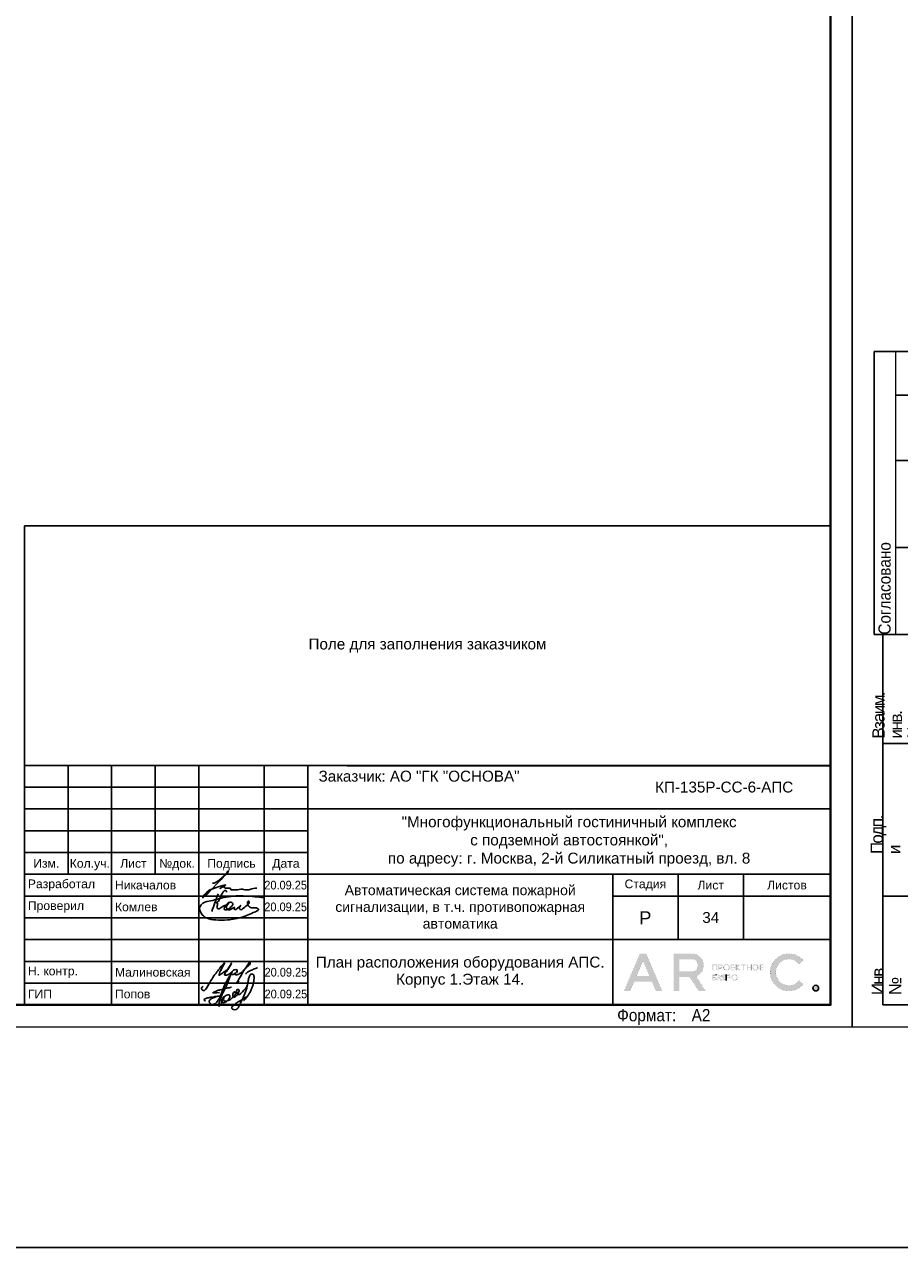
# Model space of a CAD drawing. Header units: millimetres. Extents: x 303602 to 13248484, y -10200551 to -26241.
# Tile 29 of 51: x 729267 to 749351, y -104490 to -76414. Entities that reach past the tile are written whole.
import ezdxf
from ezdxf.enums import TextEntityAlignment as Align

# ---------------------------------------------------------------- set-up
doc = ezdxf.new("R2010")
doc.units = ezdxf.units.MM
doc.layers.get('Defpoints').update_dxf_attribs({"color": 252})
for name, color, linetype, lineweight in [('DB CP Оформление', 7, 'Continuous', 25), ('format-line3', 7, 'Continuous', 13), ('RC-Извещатели_пожарные', 1, 'Continuous', 30), ('Z-000-P_SCHED', 7, 'Continuous', 20), ('Охрана входов', 252, 'Continuous', 30), ('Рамка', 7, 'Continuous', 18)]:
    doc.layers.add(name, color=color, linetype=linetype, lineweight=lineweight)
doc.layers.add('DB CP Подписи', color=7, linetype='Continuous', lineweight=25, true_color=0x0a45f5)
doc.layers.add('формат', color=250, linetype='Continuous')
doc.styles.add('Arial', font='arial.ttf', dxfattribs={"width": 0.9, "height": 699.9999999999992})
doc.styles.add('CP.Text', font='arial.ttf')
doc.styles.add('CP.Text дата', font='arial.ttf', dxfattribs={"width": 0.9})

# ---------------------------------------------------------------- blocks, each defined once
blk = doc.blocks.new('*U39')
for p, q in [((-574, 155), (-589, 155)), ((-589, 89.99999999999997), (-589, 155)), ((-574, 145), (-584, 145)), ((-574, 130), (-584, 130)), ((-574, 110), (-584, 110)), ((-587, 89.99999999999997), (-589, 89.99999999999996)), ((-587, 4.99999999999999), (-587, 89.99999999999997)), ((-574, 89.99999999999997), (-587, 89.99999999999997)), ((-574, 64.99999999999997), (-587, 64.99999999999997)), ((-574, 29.99999999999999), (-587, 29.99999999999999)), ((-574, 4.99999999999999), (-587, 4.99999999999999))]:
    blk.add_line(p, q)
at = {"color": 0, "lineweight": 0}
blk.add_lwpolyline([(-594, 4.393872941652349e-15), (6.661338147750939e-14, 6.661338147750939e-14), (3.331937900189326e-14, 420.0000000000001), (-594.0000000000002, 420.0000000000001)], close=True, dxfattribs=at)
at = {"lineweight": 40}
blk.add_lwpolyline([(-574, 5.000000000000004), (-4.999999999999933, 5.000000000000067), (-4.999999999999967, 415.0000000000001), (-574.0000000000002, 415.0000000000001)], close=True, dxfattribs=at)
at = {"layer": 'format-line3', "linetype": 'ByBlock'}
blk.add_line((-584, 89.99999999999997), (-584, 155), dxfattribs=at)
at = {"style": 'Arial', "width": 0.9}
blk.add_text('Формат:', height=2.8, dxfattribs=at).set_placement((-53.97311837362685, 1.250000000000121))
at = {"char_height": 2.8, "width": 0.2, "attachment_point": 4, "rotation": 90, "line_spacing_factor": 0.8571428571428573, "style": 'Arial'}
for s, insert in [('{\\W0.45993; }Согласовано', (-586.5827570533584, 89.99999999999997)), ('{\\W0.62543;\\T0.75; \\W1;Взаим. инв. №}', (-584, 66.13970657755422)), ('{\\W0.5838;\\T0.8; \\W1;Подп. и дата}', (-584, 39.62598852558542)), ('{\\W0.5838;\\T0.8; \\W1;Инв. № подл.}', (-583.7725095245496, 7.248463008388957))]:
    blk.add_mtext(s, dxfattribs=dict(at, insert=insert))
at = {"style": 'Arial', "width": 0.9, "flags": 8}
blk.add_attdef('FORMAT', (-36.87188609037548, 1.257088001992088), '', height=2.8, dxfattribs=at)
blk = doc.blocks.new('Попов')
at = {"layer": 'DB CP Подписи', "color": 160, "true_color": 0x0a45f5}
for points in [[(7.394956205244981, 7.032094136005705), (4.284556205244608, 0.8400941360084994), (3.982156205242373, 0.4944941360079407), (3.665356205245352, 0.2583778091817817), (3.190156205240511, 0.09837780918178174), (2.801356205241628, 0.2064941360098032), (2.509696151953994, 0.451294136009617), (2.383756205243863, 0.7680941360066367), (2.429696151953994, 0.9984941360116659), (2.62855620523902, 1.243294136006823), (3.319756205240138, 1.603294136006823), (3.895756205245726, 1.848094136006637), (4.370956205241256, 1.992094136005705), (4.918156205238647, 1.992094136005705)], [(5.979696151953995, 4.069175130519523), (4.859696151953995, -0.1216221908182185), (5.311356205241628, 0.624094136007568), (5.311356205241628, 0.8688941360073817), (5.624396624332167, 1.697142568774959), (6.247356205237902, 2.150494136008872), (6.650556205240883, 2.323294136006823), (6.909756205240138, 2.323294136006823), (7.125756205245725, 2.150494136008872), (7.125756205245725, 1.747294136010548), (6.82335620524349, 1.243294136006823), (6.333756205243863, 0.7968941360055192), (5.714556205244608, 0.5088941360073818), (5.412156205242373, 0.5952941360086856), (5.49855620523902, 1.286494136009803), (5.817585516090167, 1.879286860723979), (5.714556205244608, 1.286494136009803), (5.829756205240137, 0.9552941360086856), (6.146556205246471, 0.8832941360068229), (6.794556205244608, 1.012894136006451), (7.528956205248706, 1.459294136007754), (8.119356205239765, 2.064094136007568), (8.407356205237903, 2.510494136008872), (8.407356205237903, 2.899294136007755), (8.320956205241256, 3.028894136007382), (8.090556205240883, 2.956894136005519), (7.816956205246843, 2.366494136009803), (7.816956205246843, 1.963294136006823), (7.989756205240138, 1.776094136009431), (8.364156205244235, 1.891294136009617), (8.82495620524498, 2.323294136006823), (9.055356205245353, 2.697694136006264), (9.271356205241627, 3.302494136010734), (9.012156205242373, 3.561694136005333), (8.882556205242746, 3.561694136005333), (8.709696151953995, 3.3600941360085), (8.709696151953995, 2.978377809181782), (9.039696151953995, 2.408377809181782), (10.349696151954, 3.378377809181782), (11.11969615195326, 4.410259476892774), (11.27818451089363, 5.133235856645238), (11.35539592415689, 5.654323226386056), (11.38831620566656, 5.819447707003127), (11.35539592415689, 5.654323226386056)], [(7.394956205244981, 7.032094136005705), (6.962956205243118, 6.427294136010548), (4.918156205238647, 1.992094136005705)], [(8.094156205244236, 0.03369413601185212), (8.828556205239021, 0.5520941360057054), (9.980556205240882, 1.272094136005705), (10.85895620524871, 1.761694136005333), (10.41255620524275, 1.084894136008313), (11.57895620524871, 2.611294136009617), (12.16935620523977, 3.84969413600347), (12.471756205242, 4.713694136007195), (12.629696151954, 5.419294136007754), (12.689696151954, 6.2400941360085), (12.54375620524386, 6.945694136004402), (12.34215620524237, 7.075294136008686), (12.03975620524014, 7.075294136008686), (11.64969615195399, 6.6000941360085), (11.379696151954, 5.779294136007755), (11.21895620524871, 4.728094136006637), (10.72935620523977, 3.014494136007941), (9.418956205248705, 0.0336941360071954)], [(3.521356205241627, 2.971294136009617), (3.294445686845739, 2.859738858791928), (4.789696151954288, 2.859738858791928)], [(3.521356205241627, 2.971294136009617), (4.126156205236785, 3.244894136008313), (4.932556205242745, 3.475294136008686), (6.444556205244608, 3.835294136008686), (7.495756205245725, 4.080094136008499)], [(1.534156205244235, 0.8688941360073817), (1.303756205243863, 1.041694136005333), (1.217356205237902, 1.214494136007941), (1.447756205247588, 1.416094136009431), (2.038156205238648, 1.603294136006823), (2.815756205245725, 1.761694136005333), (3.506956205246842, 1.876894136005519), (4.357209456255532, 1.989153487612), (4.918156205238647, 1.992094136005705)]]:
    blk.add_spline(points, degree=3, dxfattribs=at)
at = {"layer": 'DB CP Подписи'}
blk.add_spline([(8.094156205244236, 0.03369413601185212), (7.791756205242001, -0.2544480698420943), (7.618956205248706, -0.4847058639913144), (7.618956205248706, -0.8015058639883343), (7.950156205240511, -1.060705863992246), (8.569356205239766, -1.060705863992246), (8.943756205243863, -0.7583058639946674), (9.116556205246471, -0.4991058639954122), (9.418956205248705, 0.0336941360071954)], degree=3, dxfattribs=at)
blk = doc.blocks.new('A$Cf51998ab')
at = {"layer": 'DB CP Подписи'}
for points in [[(2.024743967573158, 7.175397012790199), (0.02474396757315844, 3.175397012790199), (2.524743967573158, 0.1753970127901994), (9.524743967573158, 6.675397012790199), (17.02474396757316, 19.1753970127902), (23.52474396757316, 28.6753970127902), (29.02474396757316, 35.6753970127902), (35.52474396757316, 43.6753970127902), (36.52474396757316, 44.6753970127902), (30.02474396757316, 30.6753970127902), (28.52474396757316, 26.1753970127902), (28.52474396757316, 25.1753970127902), (31.52474396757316, 26.6753970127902), (36.02474396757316, 30.1753970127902), (43.52474396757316, 36.1753970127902), (45.52474396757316, 39.1753970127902), (47.52474396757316, 42.6753970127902), (47.52474396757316, 43.1753970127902), (48.02474396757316, 44.1753970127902), (40.52474396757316, 31.1753970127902), (37.52474396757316, 25.6753970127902), (40.52474396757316, 25.1753970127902), (47.02474396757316, 28.6753970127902), (47.52474396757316, 29.1753970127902)], [(66.52474396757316, 31.6753970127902), (75.02474396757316, 39.1753970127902), (79.02474396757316, 43.6753970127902), (79.52474396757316, 46.6753970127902), (75.02474396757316, 41.6753970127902), (69.02474396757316, 32.6753970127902), (61.02474396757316, 18.6753970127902), (57.02474396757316, 11.6753970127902), (61.52474396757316, 15.6753970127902)], [(57.52474396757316, 34.1753970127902), (54.52474396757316, 34.1753970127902), (50.02474396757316, 31.1753970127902), (49.52474396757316, 26.1753970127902), (54.02474396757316, 27.6753970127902), (56.02474396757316, 29.1753970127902), (58.02474396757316, 33.1753970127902), (57.52474396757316, 34.1753970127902)], [(59.02474396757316, 30.6753970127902), (55.49455854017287, 28.71229258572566), (55.52474396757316, 25.6753970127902), (57.52474396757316, 25.6753970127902), (62.02474396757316, 27.6753970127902), (65.02474396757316, 29.6753970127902), (65.52474396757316, 30.1753970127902)], [(71.80259313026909, 27.23596012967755), (75.18207571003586, 30.02247973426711), (81.43411698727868, 33.40007838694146), (87.77064376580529, 36.27103771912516), (91.06563812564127, 37.45319772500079)]]:
    blk.add_spline(points, degree=3, dxfattribs=at)
blk = doc.blocks.new('Лого')
at = {"layer": 'DB CP Оформление'}
h = blk.add_hatch(color=0, dxfattribs=at)
edge = h.paths.add_edge_path()
edge.add_line((-3.149615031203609, 491.8564630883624), (-2.145539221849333, 491.0307320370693))
edge.add_arc((-5.466713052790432, 493.7619962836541), 4.300000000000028, 39.43316774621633, 320.5668322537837, ccw=False)
edge.add_line((-2.145539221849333, 496.4932605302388), (-3.149615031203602, 495.6675294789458))
edge.add_arc((-5.466713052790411, 493.7619962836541), 3.000000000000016, 39.43316774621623, 320.5668322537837)
edge = h.paths.add_edge_path()
edge.add_arc((0.7039796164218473, 490.1453402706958), 0.65, 0, 360)
h.paths.add_polyline_path([(-38.91856638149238, 496.3972109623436), (-37.43639440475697, 492.9290438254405), (-40.40073835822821, 492.9290438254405)], flags=16)
edge = h.paths.add_edge_path(flags=16)
edge.add_line((-30.56831019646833, 493.9825875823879), (-27.63778042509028, 493.9825875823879))
edge.add_arc((-27.63778042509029, 495.2825875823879), 1.299999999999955, 270.0000000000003, 360.0000000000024)
edge.add_line((-26.33778042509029, 495.2825875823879), (-26.33778042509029, 495.4512324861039))
edge.add_arc((-27.63778042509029, 495.4512324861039), 1.300000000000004, 359.9999999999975, 449.9999999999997)
edge.add_line((-27.63778042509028, 496.7512324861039), (-30.56831019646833, 496.7512324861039))
edge.add_line((-30.56831019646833, 496.7512324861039), (-30.56831019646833, 493.9825875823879))
h.paths.add_polyline_path([(-35.9689509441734, 489.4953402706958), (-36.88082038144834, 491.6290438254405), (-40.956312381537, 491.6290438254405), (-41.8681818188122, 489.4953402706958), (-43.28192242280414, 489.4953402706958), (-39.6254366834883, 498.0512324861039), (-38.21169607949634, 498.0512324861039), (-34.55521034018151, 489.4953402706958)])
edge = h.paths.add_edge_path()
edge.add_line((-30.56831019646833, 489.4953402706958), (-31.86831019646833, 489.4953402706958))
edge.add_line((-31.86831019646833, 489.4953402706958), (-31.86831019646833, 498.0512324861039))
edge.add_line((-31.86831019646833, 498.0512324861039), (-27.63778042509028, 498.0512324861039))
edge.add_arc((-27.63778042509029, 495.4512324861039), 2.600000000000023, 0, 89.99999999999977, ccw=False)
edge.add_line((-25.03778042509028, 495.4512324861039), (-25.03778042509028, 495.2825875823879))
edge.add_arc((-27.63778042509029, 495.2825875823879), 2.600000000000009, -70.23716168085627, 0, ccw=False)
edge.add_line((-26.75864866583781, 492.8357268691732), (-24.6131234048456, 489.4953402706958))
edge.add_line((-24.6131234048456, 489.4953402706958), (-26.15818166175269, 489.4953402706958))
edge.add_line((-26.15818166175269, 489.4953402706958), (-28.20534579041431, 492.6825875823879))
edge.add_line((-28.20534579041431, 492.6825875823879), (-30.56831019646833, 492.6825875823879))
edge.add_line((-30.56831019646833, 492.6825875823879), (-30.56831019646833, 489.4953402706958))
edge = h.paths.add_edge_path(flags=16)
edge.add_line((-21.27053753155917, 492.6928723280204), (-21.27053753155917, 492.5228723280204))
edge.add_arc((-20.82053753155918, 492.5228723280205), 0.4499999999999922, 180.0000000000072, 270.0000000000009)
edge.add_line((-20.82053753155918, 492.0728723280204), (-20.69150461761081, 492.0728723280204))
edge.add_arc((-20.6915046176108, 492.5228723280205), 0.4500000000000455, 269.9999999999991, 359.9999999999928)
edge.add_line((-20.24150461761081, 492.5228723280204), (-20.24150461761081, 492.6928723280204))
edge.add_arc((-20.69150461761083, 492.6928723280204), 0.4500000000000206, 0, 89.99999999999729)
edge.add_line((-20.69150461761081, 493.1428723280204), (-20.82053753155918, 493.1428723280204))
edge.add_arc((-20.82053753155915, 492.6928723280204), 0.4500000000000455, 90.00000000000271, 180)
edge = h.paths.add_edge_path(flags=17)
edge.add_line((-21.62964566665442, 491.9228723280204), (-21.62964566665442, 492.5328723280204))
edge.add_line((-21.62964566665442, 492.5328723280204), (-21.45053753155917, 492.5328723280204))
edge.add_line((-21.45053753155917, 492.5328723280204), (-21.45053753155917, 492.5228723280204))
edge.add_arc((-20.85053753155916, 492.5228723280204), 0.6000000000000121, 180, 269.999999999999)
edge.add_line((-20.85053753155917, 491.9228723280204), (-20.66150461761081, 491.9228723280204))
edge.add_arc((-20.66150461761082, 492.5228723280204), 0.6000000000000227, 270.000000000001, 360)
edge.add_line((-20.06150461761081, 492.5228723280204), (-20.06150461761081, 492.6928723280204))
edge.add_arc((-20.66150461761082, 492.6928723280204), 0.6000000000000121, 0, 89.99999999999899)
edge.add_line((-20.66150461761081, 493.2928723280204), (-20.85053753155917, 493.2928723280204))
edge.add_arc((-20.85053753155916, 492.6928723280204), 0.6000000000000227, 90.00000000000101, 180)
edge.add_line((-21.45053753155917, 492.6928723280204), (-21.45053753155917, 492.6828723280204))
edge.add_line((-21.45053753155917, 492.6828723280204), (-21.62964566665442, 492.6828723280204))
edge.add_line((-21.62964566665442, 492.6828723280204), (-21.62964566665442, 493.2928723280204))
edge.add_line((-21.62964566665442, 493.2928723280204), (-21.80964566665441, 493.2928723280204))
edge.add_line((-21.80964566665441, 493.2928723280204), (-21.80964566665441, 491.9228723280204))
edge.add_line((-21.80964566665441, 491.9228723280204), (-21.62964566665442, 491.9228723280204))
edge = h.paths.add_edge_path(flags=16)
edge.add_line((-18.44160413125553, 492.6928723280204), (-18.44160413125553, 492.5228723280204))
edge.add_arc((-17.99160413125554, 492.5228723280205), 0.4499999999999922, 180.0000000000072, 270.0000000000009)
edge.add_line((-17.99160413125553, 492.0728723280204), (-17.86257121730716, 492.0728723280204))
edge.add_arc((-17.86257121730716, 492.5228723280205), 0.4500000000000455, 269.9999999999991, 359.9999999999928)
edge.add_line((-17.41257121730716, 492.5228723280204), (-17.41257121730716, 492.6928723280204))
edge.add_arc((-17.86257121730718, 492.6928723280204), 0.4500000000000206, 0, 89.99999999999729)
edge.add_line((-17.86257121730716, 493.1428723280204), (-17.99160413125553, 493.1428723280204))
edge.add_arc((-17.99160413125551, 492.6928723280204), 0.4500000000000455, 90.00000000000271, 180)
edge = h.paths.add_edge_path()
edge.add_line((-18.62160413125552, 492.6928723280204), (-18.62160413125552, 492.5228723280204))
edge.add_arc((-18.02160413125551, 492.5228723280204), 0.6000000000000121, 180, 269.999999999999)
edge.add_line((-18.02160413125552, 491.9228723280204), (-17.83257121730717, 491.9228723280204))
edge.add_arc((-17.83257121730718, 492.5228723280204), 0.6000000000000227, 270.000000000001, 360)
edge.add_line((-17.23257121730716, 492.5228723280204), (-17.23257121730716, 492.6928723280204))
edge.add_arc((-17.83257121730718, 492.6928723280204), 0.6000000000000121, 0, 89.99999999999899)
edge.add_line((-17.83257121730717, 493.2928723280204), (-18.02160413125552, 493.2928723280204))
edge.add_arc((-18.02160413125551, 492.6928723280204), 0.6000000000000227, 90.00000000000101, 180)
edge = h.paths.add_edge_path(flags=16)
edge.add_line((-13.61226025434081, 494.9777851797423), (-13.61226025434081, 494.8077851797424))
edge.add_arc((-13.16226025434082, 494.8077851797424), 0.4499999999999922, 180.0000000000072, 270.0000000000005)
edge.add_line((-13.16226025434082, 494.3577851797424), (-13.03322734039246, 494.3577851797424))
edge.add_arc((-13.03322734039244, 494.8077851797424), 0.4500000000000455, 269.9999999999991, 359.9999999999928)
edge.add_line((-12.58322734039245, 494.8077851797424), (-12.58322734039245, 494.9777851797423))
edge.add_arc((-13.03322734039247, 494.9777851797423), 0.4500000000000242, 0, 89.99999999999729)
edge.add_line((-13.03322734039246, 495.4277851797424), (-13.16226025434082, 495.4277851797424))
edge.add_arc((-13.16226025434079, 494.9777851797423), 0.4500000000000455, 90.00000000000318, 180)
edge = h.paths.add_edge_path()
edge.add_line((-13.79226025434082, 494.9777851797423), (-13.79226025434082, 494.8077851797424))
edge.add_arc((-13.19226025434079, 494.8077851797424), 0.6000000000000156, 180, 269.9999999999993)
edge.add_line((-13.19226025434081, 494.2077851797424), (-13.00322734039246, 494.2077851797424))
edge.add_arc((-13.00322734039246, 494.8077851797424), 0.6000000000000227, 270.000000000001, 360)
edge.add_line((-12.40322734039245, 494.8077851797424), (-12.40322734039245, 494.9777851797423))
edge.add_arc((-13.00322734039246, 494.9777851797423), 0.6000000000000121, 0, 89.99999999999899)
edge.add_line((-13.00322734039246, 495.5777851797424), (-13.19226025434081, 495.5777851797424))
edge.add_arc((-13.19226025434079, 494.9777851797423), 0.6000000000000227, 90.00000000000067, 180)
edge = h.paths.add_edge_path(flags=16)
edge.add_line((-20.28705089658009, 494.9777851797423), (-20.28705089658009, 494.8077851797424))
edge.add_arc((-19.8370508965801, 494.8077851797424), 0.4499999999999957, 180.0000000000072, 270.0000000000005)
edge.add_line((-19.83705089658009, 494.3577851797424), (-19.70801798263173, 494.3577851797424))
edge.add_arc((-19.70801798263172, 494.8077851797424), 0.4500000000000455, 269.9999999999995, 359.9999999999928)
edge.add_line((-19.25801798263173, 494.8077851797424), (-19.25801798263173, 494.9777851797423))
edge.add_arc((-19.70801798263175, 494.9777851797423), 0.4500000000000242, 0, 89.99999999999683)
edge.add_line((-19.70801798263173, 495.4277851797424), (-19.83705089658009, 495.4277851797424))
edge.add_arc((-19.83705089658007, 494.9777851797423), 0.4500000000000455, 90.00000000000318, 180)
edge = h.paths.add_edge_path()
edge.add_line((-20.46705089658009, 494.9777851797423), (-20.46705089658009, 494.8077851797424))
edge.add_arc((-19.86705089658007, 494.8077851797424), 0.6000000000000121, 180, 269.999999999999)
edge.add_line((-19.86705089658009, 494.2077851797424), (-19.67801798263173, 494.2077851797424))
edge.add_arc((-19.67801798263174, 494.8077851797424), 0.6000000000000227, 270.000000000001, 360)
edge.add_line((-19.07801798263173, 494.8077851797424), (-19.07801798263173, 494.9777851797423))
edge.add_arc((-19.67801798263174, 494.9777851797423), 0.6000000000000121, 0, 89.99999999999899)
edge.add_line((-19.67801798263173, 495.5777851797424), (-19.86705089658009, 495.5777851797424))
edge.add_arc((-19.86705089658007, 494.9777851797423), 0.6000000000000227, 90.00000000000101, 180)
edge = h.paths.add_edge_path(flags=16)
edge.add_arc((-19.22667760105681, 492.7878723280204), 0.1800000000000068, 270.0000000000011, 360)
edge.add_line((-19.04667760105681, 492.7878723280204), (-19.0466776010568, 492.9328723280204))
edge.add_arc((-19.22667760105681, 492.9328723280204), 0.1800000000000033, 0, 89.99999999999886)
edge.add_line((-19.2266776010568, 493.1128723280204), (-19.63443714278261, 493.1128723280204))
edge.add_line((-19.63443714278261, 493.1128723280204), (-19.6344371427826, 492.6078723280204))
edge.add_line((-19.6344371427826, 492.6078723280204), (-19.22667760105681, 492.6078723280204))
edge = h.paths.add_edge_path()
edge.add_line((-19.63443714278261, 491.9228723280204), (-19.81443714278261, 491.9228723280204))
edge.add_line((-19.81443714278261, 491.9228723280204), (-19.81443714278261, 493.2928723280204))
edge.add_line((-19.81443714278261, 493.2928723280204), (-19.2266776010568, 493.2928723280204))
edge.add_arc((-19.2266776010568, 492.9328723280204), 0.3600000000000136, 0, 89.99999999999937, ccw=False)
edge.add_line((-18.8666776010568, 492.9328723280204), (-18.86667760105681, 492.7878723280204))
edge.add_arc((-19.22667760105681, 492.7878723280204), 0.3600000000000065, -89.99999999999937, 0, ccw=False)
edge.add_line((-19.22667760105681, 492.4278723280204), (-19.63443714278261, 492.4278723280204))
edge.add_line((-19.63443714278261, 492.4278723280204), (-19.63443714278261, 491.9228723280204))
edge = h.paths.add_edge_path(flags=16)
edge.add_line((-22.41432519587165, 492.0728723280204), (-22.81592550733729, 492.0728723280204))
edge.add_line((-22.81592550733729, 492.0728723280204), (-22.81592550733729, 492.5700955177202))
edge.add_line((-22.81592550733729, 492.5700955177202), (-22.41432519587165, 492.5700955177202))
edge.add_arc((-22.41432519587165, 492.3900955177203), 0.17999999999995, -1.807620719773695e-11, 89.99999999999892, ccw=False)
edge.add_line((-22.23432519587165, 492.3900955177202), (-22.23432519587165, 492.2528723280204))
edge.add_arc((-22.41432519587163, 492.2528723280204), 0.1799999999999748, -90.00000000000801, 0, ccw=False)
h.paths.add_polyline_path([(-16.95626591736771, 495.5777851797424), (-17.51223811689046, 494.9677851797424), (-17.55459530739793, 494.9677851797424), (-17.55459530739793, 495.5777851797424), (-17.73459530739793, 495.5777851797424), (-17.73459530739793, 494.2077851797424), (-17.55459530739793, 494.2077851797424), (-17.55459530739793, 494.8177851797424), (-17.47826675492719, 494.8177851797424), (-16.92229455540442, 494.2077851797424), (-16.67874821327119, 494.2077851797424), (-17.32006333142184, 494.9114214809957), (-16.71271957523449, 495.5777851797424)])
edge = h.paths.add_edge_path()
edge.add_line((-22.10894538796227, 493.1128723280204), (-22.8159255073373, 493.1128723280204))
edge.add_line((-22.8159255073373, 493.1128723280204), (-22.81592550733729, 492.7200955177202))
edge.add_line((-22.81592550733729, 492.7200955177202), (-22.41432519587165, 492.7200955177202))
edge.add_arc((-22.41432519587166, 492.3600955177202), 0.3600000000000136, 0, 89.99999999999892, ccw=False)
edge.add_line((-22.05432519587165, 492.3600955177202), (-22.05432519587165, 492.2828723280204))
edge.add_arc((-22.41432519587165, 492.2828723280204), 0.3600000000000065, -89.99999999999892, 0, ccw=False)
edge.add_line((-22.41432519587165, 491.9228723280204), (-23.01592550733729, 491.9228723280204))
edge.add_line((-23.01592550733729, 491.9228723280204), (-23.01592550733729, 493.2928723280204))
edge.add_line((-23.01592550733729, 493.2928723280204), (-22.10894538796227, 493.2928723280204))
edge.add_line((-22.10894538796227, 493.2928723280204), (-22.10894538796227, 493.1128723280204))
h.paths.add_polyline_path([(-15.99401623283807, 495.3977851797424), (-16.45775531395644, 495.3977851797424), (-16.45775531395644, 495.5777851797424), (-15.35027715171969, 495.5777851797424), (-15.35027715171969, 495.3977851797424), (-15.81401623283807, 495.3977851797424), (-15.81401623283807, 494.2077851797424), (-15.99401623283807, 494.2077851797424)])
h.paths.add_polyline_path([(-14.219327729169, 494.9827851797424), (-14.219327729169, 495.5777851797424), (-14.039327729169, 495.5777851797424), (-14.039327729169, 494.2077851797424), (-14.219327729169, 494.2077851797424), (-14.219327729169, 494.8027851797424), (-14.92320967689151, 494.8027851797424), (-14.92320967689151, 494.2077851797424), (-15.10320967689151, 494.2077851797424), (-15.10320967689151, 495.5777851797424), (-14.92320967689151, 495.5777851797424), (-14.92320967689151, 494.9827851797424)])
h.paths.add_polyline_path([(-11.97615986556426, 494.8027851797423), (-11.97615986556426, 494.3877851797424), (-11.30687213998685, 494.3877851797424), (-11.30687213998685, 494.2077851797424), (-12.15615986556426, 494.2077851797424), (-12.15615986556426, 495.5777851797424), (-11.30687213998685, 495.5777851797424), (-11.30687213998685, 495.3977851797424), (-11.97615986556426, 495.3977851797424), (-11.97615986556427, 494.9827851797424), (-11.34484040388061, 494.9827851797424), (-11.34484040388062, 494.8027851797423)])
edge = h.paths.add_edge_path(flags=16)
edge.add_arc((-21.07411837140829, 495.0727851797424), 0.1800000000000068, 270.0000000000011, 360)
edge.add_line((-20.89411837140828, 495.0727851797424), (-20.89411837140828, 495.2177851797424))
edge.add_arc((-21.07411837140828, 495.2177851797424), 0.1800000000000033, 0, 89.99999999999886)
edge.add_line((-21.07411837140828, 495.3977851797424), (-21.48187791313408, 495.3977851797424))
edge.add_line((-21.48187791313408, 495.3977851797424), (-21.48187791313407, 494.8927851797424))
edge.add_line((-21.48187791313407, 494.8927851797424), (-21.07411837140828, 494.8927851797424))
h.paths.add_polyline_path([(-22.81592550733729, 494.2077851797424), (-23.01592550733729, 494.2077851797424), (-23.01592550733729, 495.5777851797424), (-21.90894538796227, 495.5777851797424), (-21.90894538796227, 494.2077851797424), (-22.10894538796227, 494.2077851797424), (-22.10894538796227, 495.3977851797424), (-22.81592550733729, 495.3977851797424)])
h.paths.add_polyline_path([(-18.65095050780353, 494.8027851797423), (-18.65095050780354, 494.3877851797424), (-17.98166278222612, 494.3877851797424), (-17.98166278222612, 494.2077851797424), (-18.83095050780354, 494.2077851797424), (-18.83095050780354, 495.5777851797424), (-17.98166278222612, 495.5777851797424), (-17.98166278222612, 495.3977851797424), (-18.65095050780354, 495.3977851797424), (-18.65095050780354, 494.9827851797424), (-18.01963104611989, 494.9827851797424), (-18.01963104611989, 494.8027851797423)])
edge = h.paths.add_edge_path()
edge.add_line((-21.48187791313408, 494.2077851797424), (-21.66187791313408, 494.2077851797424))
edge.add_line((-21.66187791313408, 494.2077851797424), (-21.66187791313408, 495.5777851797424))
edge.add_line((-21.66187791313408, 495.5777851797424), (-21.07411837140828, 495.5777851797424))
edge.add_arc((-21.07411837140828, 495.2177851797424), 0.3600000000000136, 0, 89.99999999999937, ccw=False)
edge.add_line((-20.71411837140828, 495.2177851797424), (-20.71411837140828, 495.0727851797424))
edge.add_arc((-21.07411837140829, 495.0727851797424), 0.3600000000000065, -89.99999999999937, 0, ccw=False)
edge.add_line((-21.07411837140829, 494.7127851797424), (-21.48187791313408, 494.7127851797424))
edge.add_line((-21.48187791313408, 494.7127851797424), (-21.48187791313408, 494.2077851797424))
edge = h.paths.add_edge_path()
edge.add_line((-19.81443714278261, 493.2928723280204), (-19.81443714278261, 491.9228723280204))
edge.add_line((-22.10894538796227, 493.2928723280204), (-22.10894538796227, 493.1128723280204))
at = {"layer": 'DB CP Оформление', "color": 0}
for p, q in [((-22.10894538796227, 493.2928723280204), (-22.10894538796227, 493.1128723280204)), ((-19.81443714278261, 493.2928723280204), (-19.81443714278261, 491.9228723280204))]:
    blk.add_line(p, q, dxfattribs=at)
at = {"layer": 'DB CP Оформление', "color": 0, "const_width": 0.01}
for points in [[(-35.9689509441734, 489.4953402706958), (-36.88082038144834, 491.6290438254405), (-40.956312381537, 491.6290438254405), (-41.8681818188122, 489.4953402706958), (-43.28192242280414, 489.4953402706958), (-39.6254366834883, 498.0512324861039), (-38.21169607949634, 498.0512324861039), (-34.55521034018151, 489.4953402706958)], [(-38.91856638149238, 496.3972109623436), (-37.43639440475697, 492.9290438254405), (-40.40073835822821, 492.9290438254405)], [(-22.81592550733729, 494.2077851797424), (-23.01592550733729, 494.2077851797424), (-23.01592550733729, 495.5777851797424), (-21.90894538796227, 495.5777851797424), (-21.90894538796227, 494.2077851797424), (-22.10894538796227, 494.2077851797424), (-22.10894538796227, 495.3977851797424), (-22.81592550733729, 495.3977851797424)], [(-18.65095050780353, 494.8027851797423), (-18.65095050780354, 494.3877851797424), (-17.98166278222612, 494.3877851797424), (-17.98166278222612, 494.2077851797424), (-18.83095050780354, 494.2077851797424), (-18.83095050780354, 495.5777851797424), (-17.98166278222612, 495.5777851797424), (-17.98166278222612, 495.3977851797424), (-18.65095050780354, 495.3977851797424), (-18.65095050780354, 494.9827851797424), (-18.01963104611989, 494.9827851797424), (-18.01963104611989, 494.8027851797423)], [(-16.95626591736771, 495.5777851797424), (-17.51223811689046, 494.9677851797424), (-17.55459530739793, 494.9677851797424), (-17.55459530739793, 495.5777851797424), (-17.73459530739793, 495.5777851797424), (-17.73459530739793, 494.2077851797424), (-17.55459530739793, 494.2077851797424), (-17.55459530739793, 494.8177851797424), (-17.47826675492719, 494.8177851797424), (-16.92229455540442, 494.2077851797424), (-16.67874821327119, 494.2077851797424), (-17.32006333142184, 494.9114214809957), (-16.71271957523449, 495.5777851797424)], [(-15.99401623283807, 495.3977851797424), (-16.45775531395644, 495.3977851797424), (-16.45775531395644, 495.5777851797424), (-15.35027715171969, 495.5777851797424), (-15.35027715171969, 495.3977851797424), (-15.81401623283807, 495.3977851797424), (-15.81401623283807, 494.2077851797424), (-15.99401623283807, 494.2077851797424)], [(-14.219327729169, 494.9827851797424), (-14.219327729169, 495.5777851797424), (-14.039327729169, 495.5777851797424), (-14.039327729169, 494.2077851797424), (-14.219327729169, 494.2077851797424), (-14.219327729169, 494.8027851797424), (-14.92320967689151, 494.8027851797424), (-14.92320967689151, 494.2077851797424), (-15.10320967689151, 494.2077851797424), (-15.10320967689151, 495.5777851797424), (-14.92320967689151, 495.5777851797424), (-14.92320967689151, 494.9827851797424)], [(-11.97615986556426, 494.8027851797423), (-11.97615986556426, 494.3877851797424), (-11.30687213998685, 494.3877851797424), (-11.30687213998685, 494.2077851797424), (-12.15615986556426, 494.2077851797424), (-12.15615986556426, 495.5777851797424), (-11.30687213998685, 495.5777851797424), (-11.30687213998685, 495.3977851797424), (-11.97615986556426, 495.3977851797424), (-11.97615986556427, 494.9827851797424), (-11.34484040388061, 494.9827851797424), (-11.34484040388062, 494.8027851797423)]]:
    blk.add_lwpolyline(points, close=True, dxfattribs=at)
for points in [[(-30.56831019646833, 489.4953402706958), (-31.86831019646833, 489.4953402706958), (-31.86831019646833, 498.0512324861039), (-27.63778042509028, 498.0512324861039, -0.414213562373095), (-25.03778042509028, 495.4512324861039), (-25.03778042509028, 495.2825875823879, -0.316436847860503), (-26.75864866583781, 492.8357268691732), (-24.6131234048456, 489.4953402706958), (-26.15818166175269, 489.4953402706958), (-28.20534579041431, 492.6825875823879), (-30.56831019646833, 492.6825875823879)], [(-3.149615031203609, 491.8564630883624), (-2.145539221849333, 491.0307320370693, -2.790346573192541), (-2.145539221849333, 496.4932605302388), (-3.149615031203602, 495.6675294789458, 2.790346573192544)], [(-30.56831019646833, 493.9825875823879), (-27.63778042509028, 493.9825875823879, 0.414213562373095), (-26.33778042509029, 495.2825875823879), (-26.33778042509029, 495.4512324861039, 0.414213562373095), (-27.63778042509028, 496.7512324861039), (-30.56831019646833, 496.7512324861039)], [(-21.48187791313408, 494.2077851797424), (-21.66187791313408, 494.2077851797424), (-21.66187791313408, 495.5777851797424), (-21.07411837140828, 495.5777851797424, -0.4142135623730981), (-20.71411837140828, 495.2177851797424), (-20.71411837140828, 495.0727851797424, -0.4142135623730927), (-21.07411837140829, 494.7127851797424), (-21.48187791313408, 494.7127851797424)], [(-21.07411837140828, 494.8927851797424, 0.4142135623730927), (-20.89411837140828, 495.0727851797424), (-20.89411837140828, 495.2177851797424, 0.4142135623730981), (-21.07411837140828, 495.3977851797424), (-21.48187791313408, 495.3977851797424), (-21.48187791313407, 494.8927851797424)], [(-20.46705089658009, 494.9777851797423), (-20.46705089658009, 494.8077851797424, 0.414213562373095), (-19.86705089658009, 494.2077851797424), (-19.67801798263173, 494.2077851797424, 0.414213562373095), (-19.07801798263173, 494.8077851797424), (-19.07801798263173, 494.9777851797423, 0.414213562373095), (-19.67801798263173, 495.5777851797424), (-19.86705089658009, 495.5777851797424, 0.414213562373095)], [(-20.28705089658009, 494.9777851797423), (-20.28705089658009, 494.8077851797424, 0.414213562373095), (-19.83705089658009, 494.3577851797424), (-19.70801798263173, 494.3577851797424, 0.414213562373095), (-19.25801798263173, 494.8077851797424), (-19.25801798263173, 494.9777851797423, 0.414213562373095), (-19.70801798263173, 495.4277851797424), (-19.83705089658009, 495.4277851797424, 0.414213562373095)], [(-13.79226025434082, 494.9777851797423), (-13.79226025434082, 494.8077851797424, 0.414213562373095), (-13.19226025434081, 494.2077851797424), (-13.00322734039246, 494.2077851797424, 0.414213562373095), (-12.40322734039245, 494.8077851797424), (-12.40322734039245, 494.9777851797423, 0.414213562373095), (-13.00322734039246, 495.5777851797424), (-13.19226025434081, 495.5777851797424, 0.414213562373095)], [(-13.61226025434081, 494.9777851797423), (-13.61226025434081, 494.8077851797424, 0.414213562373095), (-13.16226025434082, 494.3577851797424), (-13.03322734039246, 494.3577851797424, 0.414213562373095), (-12.58322734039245, 494.8077851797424), (-12.58322734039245, 494.9777851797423, 0.414213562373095), (-13.03322734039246, 495.4277851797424), (-13.16226025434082, 495.4277851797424, 0.414213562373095)], [(-22.10894538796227, 493.1128723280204), (-22.8159255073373, 493.1128723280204), (-22.81592550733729, 492.7200955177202), (-22.41432519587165, 492.7200955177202, -0.4142135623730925), (-22.05432519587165, 492.3600955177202), (-22.05432519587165, 492.2828723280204, -0.4142135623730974), (-22.41432519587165, 491.9228723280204), (-23.01592550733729, 491.9228723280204), (-23.01592550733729, 493.2928723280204), (-22.10894538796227, 493.2928723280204)], [(-22.41432519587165, 492.0728723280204), (-22.81592550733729, 492.0728723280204), (-22.81592550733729, 492.5700955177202), (-22.41432519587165, 492.5700955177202, -0.4142135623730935), (-22.23432519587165, 492.3900955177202), (-22.23432519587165, 492.2528723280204, -0.4142135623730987)], [(-21.62964566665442, 491.9228723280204), (-21.62964566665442, 492.5328723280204), (-21.45053753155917, 492.5328723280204), (-21.45053753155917, 492.5228723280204, 0.414213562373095), (-20.85053753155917, 491.9228723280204), (-20.66150461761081, 491.9228723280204, 0.414213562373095), (-20.06150461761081, 492.5228723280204), (-20.06150461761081, 492.6928723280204, 0.414213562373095), (-20.66150461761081, 493.2928723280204), (-20.85053753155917, 493.2928723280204, 0.414213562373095), (-21.45053753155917, 492.6928723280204), (-21.45053753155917, 492.6828723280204), (-21.62964566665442, 492.6828723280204), (-21.62964566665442, 493.2928723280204), (-21.80964566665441, 493.2928723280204), (-21.80964566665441, 491.9228723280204)], [(-21.27053753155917, 492.6928723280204), (-21.27053753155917, 492.5228723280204, 0.414213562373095), (-20.82053753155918, 492.0728723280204), (-20.69150461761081, 492.0728723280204, 0.414213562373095), (-20.24150461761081, 492.5228723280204), (-20.24150461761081, 492.6928723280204, 0.414213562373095), (-20.69150461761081, 493.1428723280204), (-20.82053753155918, 493.1428723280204, 0.414213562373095)], [(-19.63443714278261, 491.9228723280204), (-19.81443714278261, 491.9228723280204), (-19.81443714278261, 493.2928723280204), (-19.2266776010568, 493.2928723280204, -0.4142135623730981), (-18.8666776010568, 492.9328723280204), (-18.86667760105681, 492.7878723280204, -0.4142135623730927), (-19.22667760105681, 492.4278723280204), (-19.63443714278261, 492.4278723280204)], [(-19.22667760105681, 492.6078723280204, 0.4142135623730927), (-19.04667760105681, 492.7878723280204), (-19.0466776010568, 492.9328723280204, 0.4142135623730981), (-19.2266776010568, 493.1128723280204), (-19.63443714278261, 493.1128723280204), (-19.6344371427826, 492.6078723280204)], [(-18.62160413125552, 492.6928723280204), (-18.62160413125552, 492.5228723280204, 0.414213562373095), (-18.02160413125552, 491.9228723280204), (-17.83257121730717, 491.9228723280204, 0.414213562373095), (-17.23257121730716, 492.5228723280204), (-17.23257121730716, 492.6928723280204, 0.414213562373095), (-17.83257121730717, 493.2928723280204), (-18.02160413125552, 493.2928723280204, 0.414213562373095)], [(-18.44160413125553, 492.6928723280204), (-18.44160413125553, 492.5228723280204, 0.414213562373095), (-17.99160413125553, 492.0728723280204), (-17.86257121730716, 492.0728723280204, 0.414213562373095), (-17.41257121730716, 492.5228723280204), (-17.41257121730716, 492.6928723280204, 0.414213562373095), (-17.86257121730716, 493.1428723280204), (-17.99160413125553, 493.1428723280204, 0.414213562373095)]]:
    blk.add_lwpolyline(points, format="xyb", close=True, dxfattribs=at)
at = {"layer": 'DB CP Оформление', "color": 0}
blk.add_circle((0.7039796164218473, 490.1453402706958), 0.65, dxfattribs=at)
at = {"layer": 'Defpoints', "color": 0}
blk.add_lwpolyline([(-45.89650028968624, 501.2732863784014), (4.103499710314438, 501.2732863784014), (4.103499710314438, 486.2732863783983), (-45.89650028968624, 486.2732863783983)], close=True, dxfattribs=at)
blk = doc.blocks.new('A$C5BE547C8')
at = {"layer": 'DB CP Подписи', "color": 160, "true_color": 0x0a45f5}
for points in [[(-36.17550682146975, 134.4371501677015), (61.71678818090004, 412.4869762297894)], [(12.77064067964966, 273.4620631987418), (54.9465189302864, 284.4855278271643), (94.154754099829, 355.2698806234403), (190.2780455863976, 461.4464249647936), (197.8667517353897, 439.9583000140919)], [(553.6754189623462, 292.4671654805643), (541.1363445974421, 294.8536106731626), (543.5881781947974, 221.3447915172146), (618.3679039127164, 188.8783703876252), (688.8570107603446, 181.5274854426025), (702.341915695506, 169.2760206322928), (655.1448083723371, 128.8461685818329), (445.8771119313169, 43.72502877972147), (210.5232081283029, -1.356840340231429), (25.1820216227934, -2.336883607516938), (-119.9528827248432, 30.00445333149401), (-207.229957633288, 105.4676031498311), (-226.8427679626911, 202.491644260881), (-177.8107121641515, 263.2541753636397), (-54.24994114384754, 301.4757719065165), (189.9297362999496, 360.2782164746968), (498.8316938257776, 377.9189649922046), (787.0024744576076, 349.3846527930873)], [(12.77064067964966, 273.4620631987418), (53.68175455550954, 259.2054039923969), (47.35787273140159, 207.3811667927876), (60.00563637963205, 173.2529950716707), (97.94904722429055, 183.3650324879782)], [(97.94904722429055, 183.3650324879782), (177.0679458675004, 224.8184770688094), (161.8986921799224, 163.5096667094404), (207.1457470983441, 161.4226177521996), (266.314922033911, 204.5548820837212), (296.9437179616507, 255.3396693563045), (253.785020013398, 280.3842265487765), (197.7158576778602, 243.8061435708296), (177.076149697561, 224.897245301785)], [(240.4512582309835, 278.160545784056), (216.6761126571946, 242.9138925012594), (193.0570860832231, 200.9501308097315), (214.3763311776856, 163.8837520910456), (260.4151262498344, 165.1061032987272), (324.2741268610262, 195.7046833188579), (317.2758679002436, 178.2197674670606), (323.3993369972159, 165.9803596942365), (371.5122399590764, 186.0879841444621), (421.3747226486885, 228.0517155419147), (401.2547955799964, 186.9622102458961), (414.3764636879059, 162.4833644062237), (464.2389463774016, 183.4652452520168), (539.4700353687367, 247.2851138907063), (556.5207641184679, 274.5734312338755), (553.6754189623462, 292.4671654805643)]]:
    blk.add_spline(points, degree=3, dxfattribs=at)
blk = doc.blocks.new('Никачалов')
blk.add_lwpolyline([(-307.2528087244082, -10.52482762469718), (-266.7209943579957, -10.52482762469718), (-217.2917009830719, 12.19796214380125), (-151.053767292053, 56.65713122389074), (-104.5903002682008, 97.1639252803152), (-42.3079472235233, 148.5397506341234), (-2.762450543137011, 181.1417946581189), (25.90605847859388, 213.7455219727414), (43.7010164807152, 235.4819012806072), (55.56432182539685, 255.2404097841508), (61.49597449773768, 269.0720390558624), (48.64291482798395, 267.0958515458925), (20.96416013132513, 227.5771512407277), (-26.48906123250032, 171.2625404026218), (-43.29770154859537, 147.551656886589), (-106.566372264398, 73.45304175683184), (-171.8145516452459, 1.330614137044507), (-320.1058683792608, -151.8054015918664), (-406.1148320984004, -241.7118334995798), (-487.1818974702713, -312.8461673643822), (-518.8162328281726, -343.4720238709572), (-528.703466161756, -345.4482113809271), (-526.7239574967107, -334.5808633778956), (-516.8401608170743, -316.7968590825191), (-494.0998678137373, -283.2067213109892), (-477.294664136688, -261.4703420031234), (-435.7730954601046, -217.0111729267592), (-400.1831794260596, -188.3598206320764), (-362.6171914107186, -168.6013121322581), (-318.1297963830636, -150.8173078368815), (-234.0969046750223, -118.213580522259), (-154.0195936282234, -90.55032198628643), (-5.728276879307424, -52.01971543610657), (-125.3510846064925, -134.0213973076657), (-130.2929829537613, -133.0333035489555), (-128.316910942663, -131.0571160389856), (-95.39726961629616, -111.8204287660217), (-59.85203000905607, -95.76348443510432), (-27.71938084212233, -87.49177623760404), (-25.77080201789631, -90.41229184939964), (-29.66795968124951, -102.5757764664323), (-30.15252690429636, -110.3610126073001), (-29.17995580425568, -115.7122051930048), (-24.3102270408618, -121.0650810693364), (-17.49535610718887, -123.4974413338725), (-8.24390245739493, -125.9314848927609), (2.468126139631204, -127.3909010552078), (14.15272583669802, -127.3909010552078), (101.7906602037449, -127.3909010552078), (105.0348549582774, -129.2711407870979), (104.8664592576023, -152.815378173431), (110.9218312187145, -158.3651994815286), (128.4246742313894, -163.9133375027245), (156.4780234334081, -166.202617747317), (264.0107071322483, -165.9518068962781), (307.6251938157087, -158.1497378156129), (346.3905716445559, -151.961947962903), (383.8122205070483, -151.961947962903), (403.5351374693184, -158.7119581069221), (436.9152894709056, -161.67118948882), (526.11689822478, -161.927050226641), (598.5373598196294, -138.5208429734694), (676.6111056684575, -125.8742528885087), (713.761259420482, -126.4129070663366)])
blk = doc.blocks.new('ауацуа')
at = {"layer": 'DB CP Оформление'}
for p, q in [((-901444.4389830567, -47611.55045884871), (-882944.4389830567, -47611.55045884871)), ((-901444.4389830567, -53111.55045884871), (-901444.4389830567, -47611.55045884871)), ((-900444.4389830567, -47611.55045884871), (-900444.4389830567, -50111.55045884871)), ((-899444.4389830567, -47611.55045884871), (-899444.4389830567, -53111.55045884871)), ((-898444.4389830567, -47611.55045884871), (-898444.4389830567, -50111.55045884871)), ((-897444.4389830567, -47611.55045884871), (-897444.4389830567, -53111.55045884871)), ((-895944.4389830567, -47611.55045884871), (-895944.4389830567, -53111.55045884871)), ((-894944.4389830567, -53111.55045884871), (-894944.4389830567, -47612.58197722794)), ((-901444.4389830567, -48111.55045884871), (-894944.4389830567, -48111.55045884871)), ((-901444.4389830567, -48611.55045884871), (-894944.4389830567, -48611.55045884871)), ((-894944.4389830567, -48611.55045884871), (-882944.4389830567, -48611.55045884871)), ((-901444.4389830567, -49111.55045884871), (-894944.4389830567, -49111.55045884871)), ((-901444.4389830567, -49611.55045884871), (-894944.4389830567, -49611.55045884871)), ((-901444.4389830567, -50111.55045884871), (-882944.4389830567, -50111.55045884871)), ((-887944.4389830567, -53111.55045884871), (-887944.4389830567, -50111.55045884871)), ((-887944.4389830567, -50111.55045884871), (-887944.4389830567, -53111.55045884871)), ((-886444.4389830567, -50111.55045884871), (-886444.4389830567, -51611.55045884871)), ((-884944.4389830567, -50111.55045884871), (-884944.4389830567, -51611.55045884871)), ((-901444.4389830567, -50611.55045884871), (-894944.4389830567, -50611.55045884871)), ((-887944.4389830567, -50611.55045884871), (-882944.4389830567, -50611.55045884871)), ((-901444.4389830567, -51111.55045884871), (-894944.4389830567, -51111.55045884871)), ((-901444.4389830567, -51611.55045884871), (-894944.4389830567, -51611.55045884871)), ((-894944.4389830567, -51611.55045884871), (-882944.4389830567, -51611.55045884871)), ((-901444.4389830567, -52111.55045884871), (-894944.4389830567, -52111.55045884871)), ((-901444.4389830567, -52611.55045884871), (-894944.4389830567, -52611.55045884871)), ((-901444.4389830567, -53111.55045884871), (-882944.4389830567, -53111.55045884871))]:
    blk.add_line(p, q, dxfattribs=at)
at = {"layer": 'DB CP Оформление', "ltscale": 100}
blk.add_line((-882944.4389830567, -53111.55045884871), (-882944.4389830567, -47611.55045884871), dxfattribs=at)
at = {"layer": 'DB CP Оформление'}
blk.add_lwpolyline([(-887944.4389830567, -51611.55045884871), (-882944.4389830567, -51611.55045884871), (-882944.4389830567, -53111.55045884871), (-887944.4389830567, -53111.55045884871)], close=True, dxfattribs=at)
at = {"layer": 'DB CP Оформление', "color": 0, "xscale": 100, "yscale": 100, "zscale": 100}
blk.add_blockref('Лого', (-883354.7889540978, -101738.8790966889), dxfattribs=at)
at = {"layer": 'DB CP Подписи'}
blk.add_blockref('Никачалов', (-896824.2117446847, -50303.85781468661), dxfattribs=at)
at = {"layer": 'DB CP Подписи', "color": 160, "true_color": 0x0a45f5, "xscale": 1.445624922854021, "yscale": 1.445624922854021, "zscale": 1.445624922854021}
blk.add_blockref('A$C5BE547C8', (-897091.0831624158, -51157.1531102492), dxfattribs=at)
at = {"layer": 'DB CP Подписи'}
for name, p, xscale, yscale, zscale in [('A$Cf51998ab', (-897379.3541802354, -52782.28930560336), 14.0625, 14.0625, 14.0625), ('Попов', (-897444.4389830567, -53111.55045884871), 100, 100, 100)]:
    blk.add_blockref(name, p, dxfattribs=dict(at, xscale=xscale, yscale=yscale, zscale=zscale))
at = {"layer": 'DB CP Оформление', "style": 'CP.Text'}
for s, p in [('Изм.', (-900944.4389830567, -49861.55045884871)), ('Кол.уч.', (-899944.4389830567, -49861.55045884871)), ('Лист', (-898944.4389830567, -49861.55045884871)), ('№док.', (-897944.4389830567, -49861.55045884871)), ('Подпись', (-896694.4389830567, -49861.55045884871)), ('Дата', (-895444.4389830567, -49861.55045884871))]:
    blk.add_text(s, height=200, dxfattribs=at).set_placement(p, align=Align.MIDDLE_CENTER)
at = {"layer": 'DB CP Оформление'}
for s, insert, char_height, width, attachment_point, style in [('\\pxi1,t1;Заказчик: АО "ГК "ОСНОВА"', (-894944.4389830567, -47861.55045884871), 250, 8500, 4, 'CP.Text'), ('КП-135Р-СС-6-АПС', (-886970.4668877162, -48111.55045884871), 250, 3500.000000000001, 4, 'CP.Text'), ('"Многофункциональный гостиничный комплекс ^Jс подземной автостоянкой", \\Pпо адресу: г. Москва, 2-й Силикатный проезд, вл. 8', (-888944.4389830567, -49361.55045884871), 250, 12000, 5, 'CP.Text'), (' Разработал', (-901444.4389830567, -50361.55045884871), 200, 1999.999999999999, 4, 'CP.Text'), (' Никачалов', (-899444.4389830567, -50361.55045884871), 200, 1999.999999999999, 4, 'CP.Text'), ('20.09.25', (-895450.4190462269, -50361.55045884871), 200, 1000, 5, 'CP.Text дата'), ('Стадия', (-887194.4389830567, -50361.55045884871), 200, 1499.999999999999, 5, 'CP.Text'), ('Лист', (-885694.4389830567, -50361.55045884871), 200, 1499.999999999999, 5, 'CP.Text'), ('Листов', (-883944.4389830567, -50361.55045884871), 200, 2000, 5, 'CP.Text'), ('\\pxl0.2375,r0.2375;Автоматическая система пожарной сигнализации, в т.ч. противопожарная автоматика', (-891444.4389830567, -50861.55045884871), 230, 6999.999999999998, 5, 'CP.Text'), (' Проверил', (-901444.4389830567, -50861.55045884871), 200, 1999.999999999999, 4, 'CP.Text'), (' Комлев', (-899444.4389830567, -50861.55045884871), 200, 1999.999999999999, 4, 'CP.Text'), ('20.09.25', (-895450.4190462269, -50861.55045884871), 200, 1000, 5, 'CP.Text дата'), ('Р', (-887194.4389830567, -51111.55045884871), 300, 1499.999999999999, 5, 'CP.Text'), (' Н. контр.', (-901444.4389830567, -52361.55045884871), 200, 1999.999999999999, 4, 'CP.Text'), (' Малиновская', (-899444.4389830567, -52361.55045884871), 200, 1999.999999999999, 4, 'CP.Text'), ('20.09.25', (-895444.4389830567, -52361.55045884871), 200, 1000, 5, 'CP.Text дата'), (' ГИП', (-901444.4389830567, -52861.55045884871), 200, 1999.999999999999, 4, 'CP.Text'), (' Попов', (-899444.4389830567, -52861.55045884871), 200, 1999.999999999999, 4, 'CP.Text'), ('20.09.25', (-895444.4389830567, -52861.55045884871), 200, 1000, 5, 'CP.Text дата')]:
    blk.add_mtext(s, dxfattribs=dict(at, insert=insert, char_height=char_height, width=width, attachment_point=attachment_point, style=style))

msp = doc.modelspace()

# ---------------------------------------------------------------- linework, layer by layer
at = {"layer": 'Defpoints'}
msp.add_line((729267.3991586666, -87921.37234202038), (747767.3991586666, -87921.37234202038), dxfattribs=at)
at = {"layer": 'Defpoints', "color": 0, "lineweight": 18, "ltscale": 0.008333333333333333}
msp.add_line((736670.5888891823, -93429.0613026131), (747767.3993003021, -93429.06130261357), dxfattribs=at)
at = {"layer": 'Defpoints'}
for points in [[(729267.3993003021, -87921.37243771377), (747767.3993003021, -87921.37243771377), (747767.3993003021, -93421.37243769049), (729267.3993003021, -93421.37243769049)], [(729267.3993003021, -93421.37243769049), (747767.3993003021, -93421.37243769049), (747767.3993003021, -98921.3724376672), (729267.3993003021, -98921.3724376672)]]:
    msp.add_lwpolyline(points, close=True, dxfattribs=at)
at = {"layer": 'RC-Извещатели_пожарные', "lineweight": 30}
msp.add_lwpolyline([(329285, -48338), (1052378, -48338), (1052378, -104490), (329285, -104490)], close=True, dxfattribs=at)
at = {"layer": 'Охрана входов', "color": 0, "lineweight": 18, "ltscale": 0.008333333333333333}
for p, q in [((747767.3993003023, -89257.0783343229), (747767.4005274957, -90993.07764371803)), ((747767.4005274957, -90993.07764372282), (747767.4005274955, -93597.07660782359))]:
    msp.add_line(p, q, dxfattribs=at)
at = {"layer": 'Рамка'}
msp.add_lwpolyline([(690867.3993003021, -98921.3724376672), (747767.3993003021, -98921.3724376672), (747767.3993003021, -57921.3724376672), (690867.3993003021, -57921.3724376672)], close=True, dxfattribs=at)

# ---------------------------------------------------------------- block references
msp.add_blockref('ауацуа', (1630711.838283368, -45809.82197881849))
at = {"layer": 'формат', "xscale": 100, "yscale": 100, "zscale": 100}
msp.add_blockref('*U39', (748267.3993003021, -99421.3724376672), dxfattribs=at).add_auto_attribs({'FORMAT': 'А2'})
msp.add_blockref('*U39', (807667.3993003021, -99421.3724376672), dxfattribs=at)

# ---------------------------------------------------------------- texts
at = {"layer": 'Defpoints', "insert": (738517.3992294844, -90671.37238954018), "char_height": 250, "width": 18500, "attachment_point": 5, "style": 'CP.Text'}
msp.add_mtext('\\pxl0.2375,r0.2375;Поле для заполнения заказчиком', dxfattribs=at)
at = {"layer": 'Z-000-P_SCHED', "insert": (739267.3993003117, -98171.3724376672), "char_height": 250, "width": 6999.99999999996, "attachment_point": 5, "line_spacing_factor": 0.9417779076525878, "style": 'CP.Text'}
msp.add_mtext('План расположения оборудования АПС.\\PКорпус 1.Этаж 14.', dxfattribs=at)
at = {"layer": 'Рамка', "style": 'CP.Text'}
msp.add_text('34', height=250, dxfattribs=at).set_placement((745018.0106865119, -96912.99866103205), align=Align.MIDDLE_CENTER)

doc.saveas('drawing.dxf')
